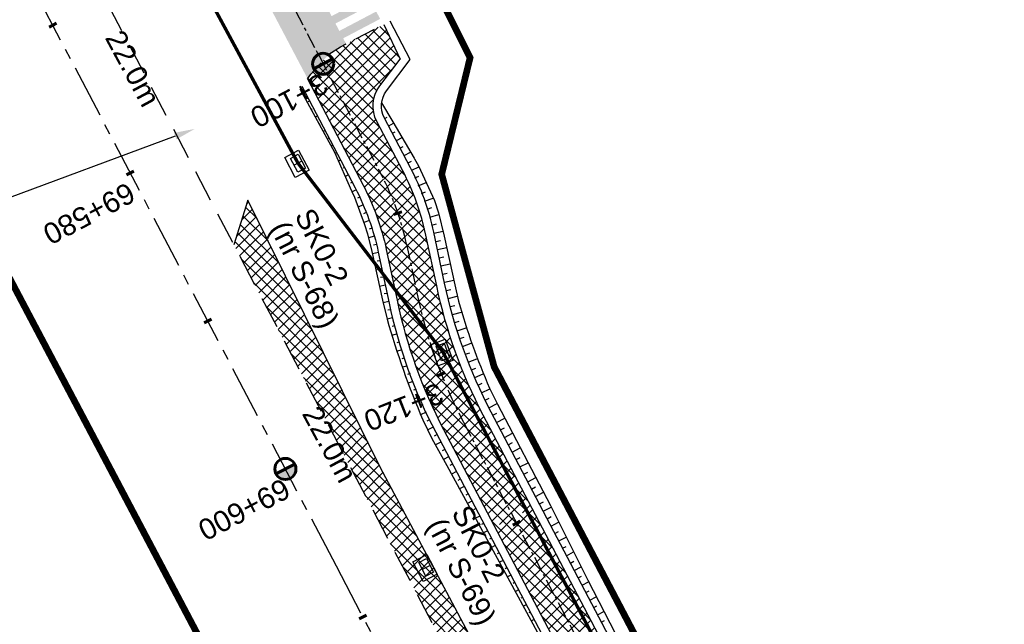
# Model space of a CAD drawing. Header units: metres. Extents: x 7529682 to 7533711, y 5721186 to 5727842.
# Tile 28 of 112: x 7531145 to 7531204, y 5725029 to 5725065. Entities that reach past the tile are written whole.
import ezdxf
from ezdxf import colors
from ezdxf.entities.mleader import LeaderData, LeaderLine
from ezdxf.math import Vec2, Vec3

# ---------------------------------------------------------------- set-up
doc = ezdxf.new("R2010")
doc.units = ezdxf.units.M
for name, pattern in [('817-dzialki-09-05-04$0$HIDDEN', [0.375, 0.25, -0.125]), ('CENTER', [50.8, 31.75, -6.35, 6.35, -6.35]), ('DASHED', [19.05, 12.7, -6.35]), ('HIDDEN', [9.525, 6.35, -3.175])]:
    doc.linetypes.add(name, pattern=pattern)
for name, color, linetype in [('C-DROGI-SYTUACJA-ETYKIETY', 7, 'Continuous'), ('D-hatch-pobocza', 131, 'Continuous'), ('D-pobocza', 7, 'Continuous'), ('D-skarpa', 7, 'Continuous'), ('D-skarpa-kreskowanie', 7, 'Continuous')]:
    doc.layers.add(name, color=color, linetype=linetype)
for name, color, linetype, lineweight, true_color in [('D-hatch-ciag-pieszo-rowerowy', 7, 'Continuous', 13, 0xff9f80), ('D-LR-etap-III', 7, '817-dzialki-09-05-04$0$HIDDEN', 50, 0xff1aff), ('D-poziome-powl-czerwona', 7, 'Continuous', 9, 0xff6161)]:
    doc.layers.add(name, color=color, linetype=linetype, lineweight=lineweight, true_color=true_color)
for name, color, linetype, lineweight in [('D-krawędzie', 7, 'Continuous', 30), ('D-krawężniki-obniżone', 7, 'DASHED', 30), ('D-obrzeża', 7, 'Continuous', 30), ('D-oś', 10, 'CENTER', 30), ('Sieci-T-kanal technologiczny', 4, 'kt kanał technologiczny', 30)]:
    doc.layers.add(name, color=color, linetype=linetype, lineweight=lineweight)
for name, color, linetype, true_color in [('D-malowanie-proj', 7, 'Continuous', 0x3333ff), ('D-opis-KT-dlugosci', 7, 'Continuous', 0xff8000), ('D-opis-KT-studnie', 7, 'Continuous', 0xff8000), ('poprzeczki', 7, 'Continuous', 0x0000c7)]:
    doc.layers.add(name, color=color, linetype=linetype, true_color=true_color)
doc.styles.add('ARIAL', font='arial.ttf', dxfattribs={"height": 1})
doc.styles.get("Standard").update_dxf_attribs({"font": 'arial.ttf'})
doc.linetypes.add('kt kanał technologiczny', pattern='A,1,-0.8,["kt",Standard,S=0.5,R=0,X=-0.7,Y=-0.15],-0.3', length=2.1)
pattern_1 = [(45, (0, 0), (-0.33675960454, 0.33675960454), []), (135, (0, 0), (-0.33675960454, -0.33675960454), [])]

# ---------------------------------------------------------------- blocks, each defined once
blk = doc.blocks.new('kilometraz')
at = {"linetype": 'ByBlock', "lineweight": -2}
blk.add_hatch(color=0, dxfattribs=at).paths.add_polyline_path([(0, -0.28125, 0.41421356), (0.28125, 0, 0.41421356), (0, 0.28125)])
at = {"color": 0, "linetype": 'ByBlock', "lineweight": -2}
blk.add_line((0, 0.28125), (0, -0.28125), dxfattribs=at)
blk.add_circle((0, 0), 0.28125, dxfattribs=at)
blk = doc.blocks.new('AeccTickLine')
at = {"color": 0, "linetype": 'ByBlock', "lineweight": -2}
blk.add_line((0, 1), (0, -1), dxfattribs=at)
blk = doc.blocks.new('SKR2')
at = {"layer": 'Sieci-T-kanal technologiczny', "color": 2, "lineweight": 25}
for points in [[(0.028, -0.188), (0.958, -1.153), (0.282, -1.805), (-0.648, -0.84)], [(-0.038, -0.537), (0.607, -1.206), (0.233, -1.567), (-0.412, -0.898)]]:
    blk.add_lwpolyline(points, close=True, dxfattribs=at)
blk.add_lwpolyline([(-0.09, -1.232), (0.285, -0.872)], dxfattribs=at)

msp = doc.modelspace()

# ---------------------------------------------------------------- hatches: boundary and pattern name
at = {"layer": 'D-hatch-ciag-pieszo-rowerowy'}
h = msp.add_hatch(dxfattribs=at)
h.set_pattern_fill('ANSI37', color=256, scale=0.15, style=0)
h.set_pattern_definition(pattern_1)
edge = h.paths.add_edge_path()
edge.add_line((7531167.638, 5725049.371), (7531170.1, 5725049.813))
edge.add_line((7531170.1, 5725049.813), (7531169.644, 5725051.962))
edge.add_arc((7531154.971, 5725048.849), 15, 11.97746, 27.66883)
edge.add_line((7531168.256, 5725055.815), (7531166.709, 5725058.764))
edge.add_arc((7531168.481, 5725059.693), 2, 142.77088, 207.66883, ccw=False)
edge.add_line((7531166.888, 5725060.903), (7531168.105, 5725062.505))
edge.add_line((7531168.105, 5725062.505), (7531167.125, 5725064.58))
edge.add_line((7531167.125, 5725064.58), (7531164.97, 5725063.47))
edge.add_line((7531164.97, 5725063.47), (7531164.528, 5725063.232))
edge.add_line((7531164.528, 5725063.232), (7531163.838, 5725062.792))
edge.add_line((7531163.838, 5725062.792), (7531163.171, 5725062.061))
edge.add_line((7531163.171, 5725062.061), (7531162.752, 5725061.591))
edge.add_line((7531162.752, 5725061.591), (7531162.547, 5725061.318))
edge.add_line((7531162.547, 5725061.318), (7531165.882, 5725054.959))
edge.add_arc((7531152.597, 5725047.993), 15, 11.97746, 27.66883, ccw=False)
edge.add_line((7531167.27, 5725051.106), (7531167.638, 5725049.371))
h = msp.add_hatch(dxfattribs=at)
h.set_pattern_fill('ANSI37', color=256, scale=0.15, style=0)
h.set_pattern_definition(pattern_1)
h.paths.add_polyline_path([(7531169.1, 5725048.503), (7531168.869, 5725049.592), (7531167.638, 5725049.371), (7531167.915, 5725048.068, 0.068789), (7531170.704, 5725040.34), (7531173.776, 5725034.493), (7531174.89, 5725035.064), (7531171.89, 5725040.776, -0.068783)])
h.paths.add_polyline_path([(7531170.289, 5725048.924), (7531170.1, 5725049.813), (7531168.869, 5725049.592), (7531169.1, 5725048.503, 0.068783), (7531171.89, 5725040.776), (7531174.89, 5725035.064), (7531176.002, 5725035.633), (7531173.078, 5725041.197, -0.068789)])
h = msp.add_hatch(dxfattribs=at)
h.set_pattern_fill('ANSI37', color=256, scale=0.15, style=0)
h.set_pattern_definition([(45, (0.88535, 0.46493), (-0.33675960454, 0.33675960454), []), (135, (0.88535, 0.46493), (-0.33675960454, -0.33675960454), [])])
h.paths.add_polyline_path([(7531176.002, 5725035.633), (7531173.776, 5725034.493), (7531202.515, 5724979.795), (7531233.696, 5724920.95), (7531258.824, 5724873.473), (7531292.225, 5724809.507), (7531303.703, 5724787.477), (7531306.47, 5724787.579), (7531294.441, 5724810.665), (7531261.037, 5724874.637), (7531235.905, 5724922.12), (7531204.726, 5724980.962)])
at = {"layer": 'D-hatch-pobocza'}
h = msp.add_hatch(dxfattribs=at)
h.set_pattern_fill('ANSI37', color=256, scale=0.15, style=0)
h.set_pattern_definition(pattern_1)
h.paths.add_polyline_path([(7531224.12, 5724929.62), (7531213.15, 5724949.98), (7531200.73, 5724973.91), (7531188.83, 5724996.41), (7531176.89, 5725019.33), (7531166.91, 5725038.07), (7531158.98, 5725054.059), (7531158.142, 5725051.386), (7531167.38, 5725033.767), (7531197.165, 5724976.988), (7531228.151, 5724918.034), (7531253.153, 5724870.491), (7531286.796, 5724806.654), (7531296.235, 5724788.675), (7531298.776, 5724787.518), (7531278.14, 5724826.49), (7531263.88, 5724853.83), (7531259.01, 5724862.85), (7531247.51, 5724884.88), (7531235.21, 5724908.21)])
at = {"layer": 'D-malowanie-proj'}
h = msp.add_hatch(color=256, dxfattribs=at)
h.paths.add_polyline_path([(7531165.972, 5725066.677), (7531165.739, 5725067.12), (7531163.084, 5725065.722), (7531163.317, 5725065.28)])
h.paths.add_polyline_path([(7531166.437, 5725065.792), (7531166.204, 5725066.235), (7531163.55, 5725064.837), (7531163.782, 5725064.395)])
h.paths.add_polyline_path([(7531166.903, 5725064.907), (7531166.67, 5725065.35), (7531164.015, 5725063.952), (7531164.248, 5725063.51)])
h.paths.add_polyline_path([(7531161.547, 5725064.348), (7531161.314, 5725064.791), (7531160.872, 5725064.558), (7531161.104, 5725064.116)])
h.paths.add_polyline_path([(7531162.013, 5725063.464), (7531161.78, 5725063.906), (7531161.337, 5725063.673), (7531161.57, 5725063.231)])
h.paths.add_polyline_path([(7531162.478, 5725062.579), (7531162.245, 5725063.021), (7531161.803, 5725062.788), (7531162.036, 5725062.346)])
h.paths.add_polyline_path([(7531162.944, 5725061.694), (7531162.711, 5725062.136), (7531162.269, 5725061.903), (7531162.502, 5725061.461)])
at = {"layer": 'D-poziome-powl-czerwona'}
h = msp.add_hatch(color=256, dxfattribs=at)
h.dxf.hatch_style = 1
h.paths.add_polyline_path([(7531162.557, 5725061.331), (7531162.752, 5725061.591), (7531163.171, 5725062.061), (7531163.838, 5725062.792), (7531164.528, 5725063.232), (7531164.863, 5725063.413), (7531162.087, 5725068.725), (7531160.661, 5725068.066), (7531160.083, 5725067.813), (7531159.572, 5725067.581), (7531159.316, 5725067.483)])

# ---------------------------------------------------------------- linework, layer by layer
at = {"layer": 'D-krawędzie', "linetype": 'HIDDEN', "ltscale": 0.3, "flags": 128}
msp.add_lwpolyline([(7530572.01, 5726166.06), (7530599.74, 5726113.52), (7530641.555, 5726032.008), (7530660.961, 5725995.07), (7530689.128, 5725941.54), (7530707.336, 5725907.032), (7530725.256, 5725873.093), (7530743.97, 5725837.654), (7530770.527, 5725787.119), (7530787.864, 5725754.267), (7530809.898, 5725712.542), (7530824.739, 5725684.389), (7530840.856, 5725653.693), (7530860.675, 5725616.154), (7530865.283, 5725607.394), (7530878.05, 5725583.08), (7530918.172, 5725507.178), (7530950.163, 5725446.305), (7530993.419, 5725364.265), (7531022.766, 5725308.719), (7531053.81, 5725249.872), (7531081.166, 5725197.875), (7531103.902, 5725154.541), (7531128.123, 5725108.448), (7531149.3, 5725068.25), (7531167.38, 5725033.767), (7531197.165, 5724976.988), (7531228.151, 5724918.034), (7531253.153, 5724870.491), (7531286.796, 5724806.654), (7531306.74, 5724768.665), (7531335.094, 5724714.652), (7531357.319, 5724672.439), (7531373.645, 5724641.454), (7531392.162, 5724605.999), (7531418.48, 5724555.853), (7531439.727, 5724515.582), (7531476.36, 5724446.19), (7531491.8, 5724416.76), (7531531.9, 5724339.933), (7531557.227, 5724291.659), (7531569.852, 5724267.577), (7531591.376, 5724226.548), (7531610.004, 5724191.103), (7531616.883, 5724177.999), (7531629.985, 5724153.025), (7531641.007, 5724132.022), (7531664.906, 5724087.617), (7531677.644, 5724064.786), (7531683.112, 5724054.988), (7531686.753, 5724048.18), (7531695.448, 5724031.697), (7531703.749, 5724015.917), (7531709.214, 5724005.514), (7531719.389, 5723986.147), (7531726.295, 5723973), (7531732.741, 5723960.736), (7531735.13, 5723956.19)], dxfattribs=at)
at = {"layer": 'D-krawężniki-obniżone', "ltscale": 0.1, "flags": 128}
msp.add_lwpolyline([(7531162.547, 5725061.318), (7531162.752, 5725061.591), (7531163.171, 5725062.061), (7531163.838, 5725062.792), (7531163.838, 5725062.792), (7531163.838, 5725062.792), (7531164.528, 5725063.232), (7531164.97, 5725063.47), (7531167.125, 5725064.58)], dxfattribs=at)
at = {"layer": 'D-LR-etap-III', "ltscale": 10, "flags": 128}
msp.add_lwpolyline([(7531750.474, 5723895.103, 0.4, 0.4, 0), (7531750.505, 5723895.13, 0.4, 0.4, 0), (7531682.71, 5724022.92, 0.4, 0.4, 0), (7531619.177, 5724147.204, 0.4, 0.4, 0), (7531592.309, 5724198.489, 0.4, 0.4, 0), (7531553.264, 5724272.919, 0.4, 0.4, 0), (7531504.02, 5724366.79, 0.4, 0.4, 0), (7531482.09, 5724407.62, 0.4, 0.4, 0), (7531412.35, 5724541.183, 0.4, 0.4, 0), (7531388.464, 5724586.93, 0.4, 0.4, 0), (7531345.12, 5724669.94, 0.4, 0.4, 0), (7531127.66, 5725081.67, 0.4, 0.4, 0), (7531059.253, 5725211.041, 0.4, 0.4, 0), (7531008.007, 5725307.954, 0.4, 0.4, 0), (7530964.182, 5725390.836, 0.4, 0.4, 0), (7530914.557, 5725484.684, 0.4, 0.4, 0), (7530865.243, 5725577.494, 0.4, 0.4, 0), (7530840.085, 5725624.059, 0.4, 0.4, 0), (7530802.56, 5725694.925, 0.4, 0.4, 0), (7530755.54, 5725787.51, 0.4, 0.4, 0), (7530708.718, 5725876.303, 0.4, 0.4, 0), (7530695.12, 5725902.09, 0.4, 0.4, 0), (7530642.914, 5726001.078, 0.4, 0.4, 0), (7530634.935, 5726016.147, 0.4, 0.4, 0), (7530610.82, 5726061.93, 0.4, 0.4, 0), (7530610.82, 5726061.93, 0.4, 0.4, 0), (7530607.21, 5726063.51, 0.4, 0.4, 0), (7530597.42, 5726080.68, 0.4, 0.4, 0), (7530591.16, 5726088.44, 0.4, 0.4, 0), (7530581.28, 5726107.21, 0.4, 0.4, 0), (7530571.29, 5726130.56, 0.4, 0.4, 0), (7530549.555, 5726171.527, 0.4, 0.4, 0), (7530531.014, 5726206.474, 0.4, 0.4, 0), (7530516.461, 5726236.017, 0.4, 0.4, 0), (7530500.799, 5726266.141, 0.4, 0.4, 0), (7530491.35, 5726283.94, 0.4, 0.4, 0), (7530482.4, 5726303.41, 0.4, 0.4, 0), (7530482.4, 5726303.41, 0.4, 0.4, 0), (7530450.41, 5726357.28, 0.4, 0.4, 0), (7530397.759, 5726458.5, 0.4, 0.4, 0), (7530334.708, 5726583.665, 0.4, 0.4, 0), (7530303.939, 5726645.168, 0.4, 0.4, 0), (7530300.51, 5726651.778, 0.4, 0.4, 0), (7530289.214, 5726671.967, 0.4, 0.4, 0), (7530281.54, 5726685.57, 0.4, 0.4, 0), (7530261.371, 5726724.163, 0.4, 0.4, 0), (7530254.03, 5726738.21, 0.4, 0.4, 0), (7530197.22, 5726845.06, 0.4, 0.4, 0), (7530194.71, 5726849.15, 0.4, 0.4, 0), (7530195.92, 5726850.75, 0.4, 0.4, 0), (7530170.547, 5726892.961, 0.4, 0.4, 0), (7530143.175, 5726945.066, 0.4, 0.4, 0), (7530105.06, 5727018.32, 0.4, 0.4, 0), (7530100.06, 5727027.16, 0.4, 0.4, 0), (7530062.319, 5727099.625, 0.4, 0.4, 0), (7530015.379, 5727189.42, 0.4, 0.4, 0), (7529983.208, 5727250.207, 0.4, 0.4, 0), (7529953.284, 5727306.747, 0.4, 0.4, 0), (7529900.671, 5727406.159, 0.4, 0.4, 0), (7529890.63, 5727425.131, 0.4, 0.4, 0), (7529875.155, 5727454.426, 0.4, 0.4, 0), (7529857.56, 5727487.787, 0.4, 0.4, 0), (7529835.194, 5727530.193, 0.4, 0.4, 0), (7529811.741, 5727574.662, 0.4, 0.4, 0), (7529792.102, 5727611.923, 0.4, 0.4, 0), (7529768.066, 5727657.47, 0.4, 0.4, 0), (7529755.211, 5727682.131, 0.4, 0.4, 0), (7529753.31, 5727681.13, 0.4, 0.4, 0), (7529739.21, 5727707.77, 0.4, 0.4, 0), (7529735.395, 5727711.252, 0.4, 0.4, 0), (7529725.42, 5727730.2, 0.4, 0.4, 0), (7529723.55, 5727729.88, 0.4, 0.4, 0), (7529695.567, 5727782.932, 0.4, 0.4, 0), (7529717.68, 5727794.024, 0.4, 0.4, 0), (7529736.275, 5727758.647, 0.4, 0.4, 0), (7529736.275, 5727758.647, 0.4, 0.4, 0), (7529744.511, 5727750.406, 0.4, 0.4, 0), (7529744.511, 5727750.406, 0.4, 0.4, 0), (7529750.283, 5727738.55, 0.4, 0.4, 0), (7529777.109, 5727687.569, 0.4, 0.4, 0), (7529796.515, 5727651.33, 0.4, 0.4, 0), (7529814.938, 5727616.793, 0.4, 0.4, 0), (7529839.007, 5727572.304, 0.4, 0.4, 0), (7529860.618, 5727532.509, 0.4, 0.4, 0), (7529882.349, 5727491.504, 0.4, 0.4, 0), (7529904.865, 5727449.096, 0.4, 0.4, 0), (7529920.747, 5727418.885, 0.4, 0.4, 0), (7529946.677, 5727368.547, 0.4, 0.4, 0), (7529972.025, 5727320.573, 0.4, 0.4, 0), (7529987.74, 5727290.153, 0.4, 0.4, 0), (7529996.497, 5727273.662, 0.4, 0.4, 0), (7530017.541, 5727234.203, 0.4, 0.4, 0), (7530033.054, 5727204.864, 0.4, 0.4, 0), (7530051.623, 5727170.223, 0.4, 0.4, 0), (7530069.277, 5727137.016, 0.4, 0.4, 0), (7530089.385, 5727097.534, 0.4, 0.4, 0), (7530109.713, 5727060.747, 0.4, 0.4, 0), (7530136.77, 5727011.64, 0.4, 0.4, 0), (7530162.447, 5726962.744, 0.4, 0.4, 0), (7530187.674, 5726916.992, 0.4, 0.4, 0), (7530207.821, 5726879.335, 0.4, 0.4, 0), (7530230.626, 5726834.519, 0.4, 0.4, 0), (7530262.288, 5726776.618, 0.4, 0.4, 0), (7530277.51, 5726760.213, 0.4, 0.4, 0), (7530286.037, 5726744.107, 0.4, 0.4, 0), (7530288.097, 5726735.884, 0.4, 0.4, 0), (7530290.394, 5726725.047, 0.4, 0.4, 0), (7530296.177, 5726713.583, 0.4, 0.4, 0), (7530302.726, 5726701.182, 0.4, 0.4, 0), (7530325.685, 5726657.466, 0.4, 0.4, 0), (7530343.244, 5726623.649, 0.4, 0.4, 0), (7530360.23, 5726591.747, 0.4, 0.4, 0), (7530383.209, 5726548.059, 0.4, 0.4, 0), (7530406.018, 5726503.606, 0.4, 0.4, 0), (7530427.465, 5726462.62, 0.4, 0.4, 0), (7530447.928, 5726424.388, 0.4, 0.4, 0), (7530471.127, 5726379.921, 0.4, 0.4, 0), (7530490.501, 5726343.033, 0.4, 0.4, 0), (7530509.499, 5726306.733, 0.4, 0.4, 0), (7530529.89, 5726267.244, 0.4, 0.4, 0), (7530543.852, 5726238.99, 0.4, 0.4, 0), (7530554.809, 5726218.944, 0.4, 0.4, 0), (7530559.027, 5726212.223, 0.4, 0.4, 0), (7530563.061, 5726206.41, 0.4, 0.4, 0), (7530566.934, 5726200.464, 0.4, 0.4, 0), (7530569.771, 5726194.902, 0.4, 0.4, 0), (7530571.473, 5726191.282, 0.4, 0.4, 0), (7530572.839, 5726188.025, 0.4, 0.4, 0), (7530575.295, 5726182.035, 0.4, 0.4, 0), (7530579.737, 5726173.306, 0.4, 0.4, 0), (7530583.3, 5726167.41, 0.4, 0.4, 0), (7530593.4, 5726163.33, 0.4, 0.4, 0), (7530598.618, 5726155.264, 0.4, 0.4, 0), (7530608.258, 5726140.497, 0.4, 0.4, 0), (7530603.27, 5726136.83, 0.4, 0.4, 0), (7530606.53, 5726131.84, 0.4, 0.4, 0), (7530604.239, 5726124.217, 0.4, 0.4, 0), (7530605.847, 5726121.63, 0.4, 0.4, 0), (7530608.972, 5726116.164, 0.4, 0.4, 0), (7530618.114, 5726097.791, 0.4, 0.4, 0), (7530651.213, 5726034.96, 0.4, 0.4, 0), (7530670.244, 5725998.611, 0.4, 0.4, 0), (7530698.075, 5725945.953, 0.4, 0.4, 0), (7530716.506, 5725911.305, 0.4, 0.4, 0), (7530735.223, 5725875.667, 0.4, 0.4, 0), (7530752.504, 5725842.155, 0.4, 0.4, 0), (7530778.311, 5725793.501, 0.4, 0.4, 0), (7530797.5, 5725756.382, 0.4, 0.4, 0), (7530812.519, 5725728.289, 0.4, 0.4, 0), (7530820.039, 5725713.16, 0.4, 0.4, 0), (7530822.422, 5725710.194, 0.4, 0.4, 0), (7530833.155, 5725688.801, 0.4, 0.4, 0), (7530849.629, 5725656.159, 0.4, 0.4, 0), (7530867.983, 5725621.964, 0.4, 0.4, 0), (7530872.63, 5725612.888, 0.4, 0.4, 0), (7530880.354, 5725597.595, 0.4, 0.4, 0), (7530883.839, 5725593.389, 0.4, 0.4, 0), (7530891.782, 5725587.763, 0.4, 0.4, 0), (7530895.039, 5725584.281, 0.4, 0.4, 0), (7530897.034, 5725580.941, 0.4, 0.4, 0), (7530900.952, 5725579.946, 0.4, 0.4, 0), (7530904.81, 5725571.977, 0.4, 0.4, 0), (7530903.682, 5725568.566, 0.4, 0.4, 0), (7530908.901, 5725558.845, 0.4, 0.4, 0), (7530910.252, 5725545.672, 0.4, 0.4, 0), (7530912.873, 5725538.646, 0.4, 0.4, 0), (7530945.278, 5725478.464, 0.4, 0.4, 0), (7530959.692, 5725450.246, 0.4, 0.4, 0), (7531002.827, 5725368.192, 0.4, 0.4, 0), (7531044.704, 5725290.314, 0.4, 0.4, 0), (7531064.099, 5725253.213, 0.4, 0.4, 0), (7531083.01, 5725216.678, 0.4, 0.4, 0), (7531113.013, 5725158.466, 0.4, 0.4, 0), (7531137.364, 5725113.071, 0.4, 0.4, 0), (7531150.831, 5725086.712, 0.4, 0.4, 0), (7531159.746, 5725076.641, 0.4, 0.4, 0), (7531166.31, 5725074.58, 0.4, 0.4, 0), (7531172.29, 5725062.58, 0.4, 0.4, 0), (7531170.59, 5725055.606, 0.4, 0.4, 0), (7531173.733, 5725044.081, 0.4, 0.4, 0), (7531215.342, 5724964.86, 0.4, 0.4, 0), (7531238.054, 5724921.685, 0.4, 0.4, 0), (7531262.39, 5724875.283, 0.4, 0.4, 0), (7531295.587, 5724811.266, 0.4, 0.4, 0), (7531348.488, 5724712.363, 0.4, 0.4, 0), (7531363.741, 5724682.684, 0.4, 0.4, 0), (7531366.987, 5724675.865, 0.4, 0.4, 0), (7531382.541, 5724646.111, 0.4, 0.4, 0), (7531401.299, 5724610.875, 0.4, 0.4, 0), (7531428.965, 5724558.862, 0.4, 0.4, 0), (7531449.111, 5724520.398, 0.4, 0.4, 0), (7531477.293, 5724465.831, 0.4, 0.4, 0), (7531500.996, 5724421.113, 0.4, 0.4, 0), (7531512.122, 5724400.549, 0.4, 0.4, 0), (7531513.782, 5724396.757, 0.4, 0.4, 0), (7531526.32, 5724379.39, 0.4, 0.4, 0), (7531566.784, 5724302.736, 0.4, 0.4, 0), (7531612.277, 5724225.61, 0.4, 0.4, 0), (7531620.493, 5724210.548, 0.4, 0.4, 0), (7531631.578, 5724196.258, 0.4, 0.4, 0), (7531653.484, 5724152.434, 0.4, 0.4, 0), (7531661.151, 5724128.494, 0.4, 0.4, 0), (7531673.881, 5724101.186, 0.4, 0.4, 0), (7531684.691, 5724081.184, 0.4, 0.4, 0), (7531699.212, 5724051.17, 0.4, 0.4, 0), (7531704.034, 5724040.584, 0.4, 0.4, 0), (7531704.034, 5724040.584, 0.4, 0.4, 0), (7531703.913, 5724037.17, 0.4, 0.4, 0), (7531736.42, 5723969.232, 0.4, 0.4, 0), (7531738.285, 5723967.699, 0.4, 0.4, 0), (7531742.181, 5723962.346, 0.4, 0.4, 0), (7531744.286, 5723958.616, 0.4, 0.4, 0), (7531755.393, 5723944.193, 0.4, 0.4, 0), (7531758.69, 5723936.76, 0.4, 0.4, 0), (7531780.08, 5723929.25, 0.4, 0.4, 0), (7531792.612, 5723906.338, 0.4, 0.4, 0), (7531792.612, 5723906.338, 0.4, 0.4, 0), (7531756.962, 5723883.055, 0.4, 0.4, 0), (7531750.46, 5723895.13, 0.4, 0.4, 0), (7531750.46, 5723895.13, 0, 0, 0)], format="xyseb", dxfattribs=at)
at = {"layer": 'D-obrzeża'}
msp.add_line((7531167.125, 5725064.58), (7531168.105, 5725062.505), dxfattribs=at)
for points in [[(7531306.47, 5724787.579), (7531294.441, 5724810.665), (7531261.037, 5724874.637), (7531235.905, 5724922.12), (7531204.726, 5724980.962), (7531173.078, 5725041.197, -0.068789), (7531170.289, 5725048.924), (7531169.644, 5725051.962, 0.068574), (7531168.256, 5725055.815), (7531166.709, 5725058.764, -0.29099), (7531166.888, 5725060.903), (7531168.105, 5725062.505)], [(7531162.547, 5725061.318), (7531165.882, 5725054.959, -0.068574), (7531167.27, 5725051.106), (7531167.915, 5725048.068, 0.068789), (7531170.704, 5725040.34), (7531202.515, 5724979.795), (7531233.696, 5724920.95), (7531258.824, 5724873.473), (7531292.225, 5724809.507), (7531312.052, 5724771.454), (7531340.423, 5724719.339, -0.00902), (7531345.426, 5724709.741), (7531362.629, 5724675.233), (7531378.958, 5724644.242), (7531397.477, 5724608.783), (7531423.79, 5724558.646), (7531445.036, 5724518.378), (7531473.71, 5724463.87), (7531497.095, 5724419.316), (7531505.905, 5724402.511, -0.033171), (7531508.586, 5724396.451), (7531511.248, 5724389.164)]]:
    msp.add_lwpolyline(points, format="xyb", dxfattribs=at)
at = {"layer": 'D-oś', "ltscale": 0.03}
msp.add_lwpolyline([(7531156.869, 5725074.83), (7531166.993, 5725055.55, -0.068732), (7531168.479, 5725051.432), (7531169.1, 5725048.503, 0.068783), (7531171.89, 5725040.776), (7531203.621, 5724980.378), (7531234.8, 5724921.535), (7531259.931, 5724874.055), (7531293.333, 5724810.086), (7531313.16, 5724772.033), (7531341.529, 5724719.923, -0.009023), (7531346.533, 5724710.322), (7531363.735, 5724675.815), (7531380.065, 5724644.823), (7531398.584, 5724609.363), (7531424.897, 5724559.228), (7531446.142, 5724518.961), (7531474.816, 5724464.452), (7531498.201, 5724419.897)], format="xyb", dxfattribs=at)
at = {"layer": 'D-oś', "ltscale": 0.1}
msp.add_lwpolyline([(7531488.683, 5724414.901), (7531465.302, 5724459.448), (7531436.63, 5724513.951), (7531415.383, 5724554.223), (7531389.061, 5724604.375), (7531370.545, 5724639.828), (7531354.222, 5724670.808), (7531331.996, 5724713.024), (7531303.641, 5724767.038), (7531283.699, 5724805.024), (7531250.055, 5724868.862), (7531225.053, 5724916.406), (7531194.065, 5724975.362), (7531164.28, 5725032.142), (7531146.202, 5725066.622)], dxfattribs=at)
at = {"layer": 'D-pobocza'}
for points in [[(7531168.707, 5725062.47), (7531167.499, 5725064.773)], [(7531298.776, 5724787.518), (7531278.14, 5724826.49), (7531263.88, 5724853.83), (7531259.01, 5724862.85), (7531247.51, 5724884.88), (7531235.21, 5724908.21), (7531224.12, 5724929.62), (7531213.15, 5724949.98), (7531200.73, 5724973.91), (7531188.83, 5724996.41), (7531176.89, 5725019.33), (7531166.91, 5725038.07), (7531158.98, 5725054.059), (7531158.142, 5725051.386)]]:
    msp.add_lwpolyline(points, dxfattribs=at)
for points in [[(7531307.023, 5724787.599), (7531294.884, 5724810.896), (7531261.48, 5724874.869), (7531236.347, 5724922.354), (7531205.169, 5724981.195), (7531173.553, 5725041.368, -0.068789), (7531170.764, 5725049.096), (7531170.119, 5725052.133, 0.068574), (7531168.73, 5725055.986), (7531167.152, 5725058.996, -0.29099), (7531167.286, 5725060.6), (7531168.707, 5725062.47)], [(7531162.212, 5725060.882), (7531165.407, 5725054.788, -0.068574), (7531166.795, 5725050.935), (7531167.44, 5725047.896, 0.068789), (7531170.23, 5725040.168), (7531202.073, 5724979.562), (7531233.254, 5724920.716), (7531258.382, 5724873.241), (7531291.782, 5724809.276), (7531303.156, 5724787.446)]]:
    msp.add_lwpolyline(points, format="xyb", dxfattribs=at)
at = {"layer": 'D-skarpa', "linetype": 'Continuous'}
for points in [[(7531162.09, 5725060.713), (7531164.161, 5725056.921), (7531165.197, 5725054.607), (7531165.214, 5725054.57), (7531165.359, 5725054.23), (7531165.967, 5725052.601), (7531166.138, 5725052.045), (7531166.405, 5725050.991), (7531167.047, 5725048.067), (7531167.315, 5725046.94, 0.030626), (7531169.461, 5725040.9), (7531170.004, 5725039.785), (7531170.889, 5725038.169), (7531178.072, 5725024.998), (7531180.446, 5725020.598), (7531182.775, 5725016.173), (7531187.409, 5725007.312), (7531189.712, 5725002.874), (7531192.002, 5724998.429), (7531194.338, 5724994.008)], [(7531166.993, 5725059.883), (7531167.654, 5725058.755), (7531168.935, 5725056.57), (7531168.962, 5725056.524), (7531169.198, 5725056.105), (7531170.155, 5725054.031), (7531170.393, 5725053.302), (7531170.745, 5725051.912), (7531171.368, 5725048.984), (7531171.592, 5725048.01, 0.033174), (7531173.455, 5725042.805), (7531173.931, 5725041.848), (7531177.098, 5725035.783), (7531179.339, 5725031.312), (7531181.632, 5725026.869), (7531183.914, 5725022.42), (7531186.195, 5725017.97), (7531188.532, 5725013.55), (7531190.908, 5725009.15), (7531195.689, 5725000.366, -0.001638), (7531202.64, 5724987.073)]]:
    msp.add_lwpolyline(points, format="xyb", dxfattribs=at)
at = {"layer": 'D-skarpa-kreskowanie', "linetype": 'Continuous'}
for p, q in [((7531162.285, 5725060.355, 108.12), (7531162.367, 5725060.397, 108.076)), ((7531162.525, 5725059.916, 108.102), (7531162.681, 5725059.998, 108.035)), ((7531162.765, 5725059.477, 108.084), (7531162.839, 5725059.516, 108.061)), ((7531163.005, 5725059.038, 108.066), (7531163.146, 5725059.112, 108.042)), ((7531167.183, 5725058.952, 108.186), (7531167.319, 5725059.023, 108.084)), ((7531163.244, 5725058.599, 108.048), (7531163.311, 5725058.634, 108.047)), ((7531167.416, 5725058.509, 108.19), (7531167.708, 5725058.663, 107.97)), ((7531163.611, 5725058.227, 108.049), (7531163.484, 5725058.16, 108.03)), ((7531163.843, 5725057.784, 108.053), (7531163.784, 5725057.753, 108.032)), ((7531167.648, 5725058.067, 108.193), (7531167.805, 5725058.149, 108.075)), ((7531167.881, 5725057.624, 108.197), (7531168.214, 5725057.799, 107.946)), ((7531164.076, 5725057.341, 108.056), (7531163.964, 5725057.283, 107.994)), ((7531168.113, 5725057.181, 108.2), (7531168.29, 5725057.274, 108.067)), ((7531164.308, 5725056.899, 108.06), (7531164.253, 5725056.87, 108.018)), ((7531168.346, 5725056.738, 108.204), (7531168.721, 5725056.935, 107.921)), ((7531164.541, 5725056.456, 108.063), (7531164.402, 5725056.383, 107.959)), ((7531164.773, 5725056.013, 108.067), (7531164.69, 5725055.97, 108.004)), ((7531168.578, 5725056.296, 108.207), (7531168.776, 5725056.399, 108.058)), ((7531168.799, 5725055.847, 108.21), (7531169.222, 5725056.052, 107.897)), ((7531165.006, 5725055.571, 108.07), (7531164.811, 5725055.469, 107.924)), ((7531168.99, 5725055.385, 108.214), (7531169.213, 5725055.486, 108.05)), ((7531165.238, 5725055.128, 108.074), (7531165.127, 5725055.07, 107.99)), ((7531169.181, 5725054.923, 108.217), (7531169.652, 5725055.12, 107.875)), ((7531165.47, 5725054.685, 108.077), (7531165.22, 5725054.555, 107.889)), ((7531165.686, 5725054.234, 108.081), (7531165.546, 5725054.168, 107.978)), ((7531169.372, 5725054.461, 108.22), (7531169.62, 5725054.556, 108.042)), ((7531165.877, 5725053.772, 108.085), (7531165.578, 5725053.643, 107.868)), ((7531169.563, 5725053.999, 108.223), (7531170.085, 5725054.183, 107.854)), ((7531166.068, 5725053.31, 108.089), (7531165.908, 5725053.248, 107.975)), ((7531169.727, 5725053.527, 108.226), (7531169.995, 5725053.613, 108.039)), ((7531169.873, 5725053.049, 108.229), (7531170.417, 5725053.207, 107.852)), ((7531166.259, 5725052.848, 108.093), (7531165.919, 5725052.729, 107.853)), ((7531169.996, 5725052.564, 108.23), (7531170.27, 5725052.635, 108.041)), ((7531166.558, 5725051.895, 108.099), (7531166.201, 5725051.797, 107.852)), ((7531166.421, 5725052.376, 108.097), (7531166.246, 5725052.321, 107.974)), ((7531170.119, 5725052.08, 108.231), (7531170.671, 5725052.206, 107.853)), ((7531166.681, 5725051.41, 108.1), (7531166.5, 5725051.367, 107.977)), ((7531170.234, 5725051.593, 108.232), (7531170.511, 5725051.652, 108.043)), ((7531166.798, 5725050.924, 108.102), (7531166.436, 5725050.848, 107.855)), ((7531170.338, 5725051.104, 108.233), (7531170.892, 5725051.222, 107.855)), ((7531166.902, 5725050.435, 108.102), (7531166.723, 5725050.397, 107.98)), ((7531170.441, 5725050.615, 108.234), (7531170.719, 5725050.674, 108.044)), ((7531170.545, 5725050.126, 108.234), (7531171.1, 5725050.244, 107.856)), ((7531167.005, 5725049.946, 108.103), (7531166.651, 5725049.871, 107.862)), ((7531170.649, 5725049.637, 108.235), (7531170.927, 5725049.696, 108.046)), ((7531167.213, 5725048.968, 108.105), (7531166.865, 5725048.894, 107.869)), ((7531167.109, 5725049.457, 108.104), (7531166.934, 5725049.42, 107.985)), ((7531170.753, 5725049.148, 108.236), (7531171.308, 5725049.266, 107.858)), ((7531167.317, 5725048.479, 108.106), (7531167.145, 5725048.442, 107.989)), ((7531170.86, 5725048.659, 108.237), (7531171.137, 5725048.72, 108.048)), ((7531167.423, 5725047.99, 108.107), (7531167.083, 5725047.916, 107.875)), ((7531170.973, 5725048.172, 108.238), (7531171.525, 5725048.304, 107.86)), ((7531171.095, 5725047.688, 108.239), (7531171.369, 5725047.758, 108.05)), ((7531167.536, 5725047.503, 108.108), (7531167.368, 5725047.464, 107.993)), ((7531171.232, 5725047.207, 108.24), (7531171.778, 5725047.358, 107.863)), ((7531167.649, 5725047.016, 108.109), (7531167.317, 5725046.933, 107.881)), ((7531171.37, 5725046.726, 108.241), (7531171.641, 5725046.806, 108.053)), ((7531167.923, 5725046.054, 108.111), (7531167.596, 5725045.962, 107.884)), ((7531167.786, 5725046.535, 108.11), (7531167.621, 5725046.491, 107.996)), ((7531171.507, 5725046.245, 108.242), (7531172.046, 5725046.415, 107.865)), ((7531168.061, 5725045.574, 108.112), (7531167.899, 5725045.525, 107.998)), ((7531171.664, 5725045.771, 108.243), (7531171.932, 5725045.86, 108.055)), ((7531171.833, 5725045.3, 108.244), (7531172.364, 5725045.489, 107.868)), ((7531168.198, 5725045.093, 108.112), (7531167.876, 5725044.99, 107.887)), ((7531172.003, 5725044.83, 108.245), (7531172.266, 5725044.929, 108.058)), ((7531168.361, 5725044.62, 108.113), (7531168.2, 5725044.566, 108)), ((7531172.172, 5725044.359, 108.246), (7531172.695, 5725044.566, 107.871)), ((7531168.53, 5725044.15, 108.114), (7531168.208, 5725044.036, 107.886)), ((7531168.699, 5725043.679, 108.115), (7531168.538, 5725043.619, 108.001)), ((7531172.367, 5725043.899, 108.247), (7531172.626, 5725044.007, 108.06)), ((7531172.567, 5725043.441, 108.248), (7531173.081, 5725043.665, 107.875)), ((7531168.868, 5725043.209, 108.116), (7531168.546, 5725043.083, 107.886)), ((7531172.768, 5725042.983, 108.249), (7531173.022, 5725043.099, 108.063)), ((7531169.054, 5725042.745, 108.117), (7531168.893, 5725042.679, 108.001)), ((7531172.97, 5725042.526, 108.25), (7531173.473, 5725042.767, 107.878)), ((7531169.254, 5725042.287, 108.118), (7531168.93, 5725042.148, 107.882)), ((7531173.194, 5725042.079, 108.251), (7531173.443, 5725042.204, 108.065)), ((7531173.418, 5725041.632, 108.252), (7531173.911, 5725041.89, 107.881)), ((7531169.455, 5725041.829, 108.119), (7531169.291, 5725041.756, 107.999)), ((7531169.655, 5725041.37, 108.12), (7531169.326, 5725041.218, 107.878)), ((7531173.649, 5725041.189, 108.253), (7531173.895, 5725041.318, 108.068)), ((7531169.862, 5725040.916, 108.12), (7531169.697, 5725040.836, 107.998)), ((7531173.882, 5725040.746, 108.254), (7531174.372, 5725041.004, 107.885)), ((7531170.086, 5725040.469, 108.121), (7531169.753, 5725040.301, 107.873)), ((7531174.114, 5725040.303, 108.255), (7531174.359, 5725040.432, 108.071)), ((7531174.347, 5725039.861, 108.256), (7531174.835, 5725040.117, 107.888)), ((7531170.31, 5725040.022, 108.122), (7531170.143, 5725039.934, 107.996)), ((7531170.542, 5725039.578, 108.123), (7531170.212, 5725039.405, 107.875)), ((7531174.58, 5725039.418, 108.257), (7531174.823, 5725039.546, 108.074)), ((7531170.774, 5725039.136, 108.124), (7531170.613, 5725039.051, 108.003)), ((7531174.812, 5725038.975, 108.258), (7531175.298, 5725039.231, 107.892)), ((7531171.007, 5725038.693, 108.125), (7531170.693, 5725038.528, 107.889)), ((7531175.045, 5725038.533, 108.259), (7531175.287, 5725038.66, 108.076)), ((7531175.277, 5725038.09, 108.26), (7531175.761, 5725038.344, 107.896)), ((7531171.239, 5725038.251, 108.126), (7531171.086, 5725038.17, 108.011)), ((7531171.472, 5725037.808, 108.127), (7531171.172, 5725037.65, 107.901)), ((7531175.51, 5725037.648, 108.261), (7531175.751, 5725037.774, 108.079)), ((7531171.704, 5725037.365, 108.128), (7531171.558, 5725037.288, 108.018)), ((7531175.742, 5725037.205, 108.262), (7531176.224, 5725037.458, 107.899)), ((7531171.937, 5725036.923, 108.129), (7531171.651, 5725036.772, 107.914)), ((7531175.975, 5725036.762, 108.263), (7531176.215, 5725036.889, 108.082)), ((7531176.207, 5725036.32, 108.264), (7531176.687, 5725036.572, 107.903)), ((7531172.17, 5725036.48, 108.13), (7531172.03, 5725036.407, 108.025)), ((7531172.402, 5725036.037, 108.131), (7531172.13, 5725035.894, 107.926)), ((7531176.44, 5725035.877, 108.265), (7531176.679, 5725036.003, 108.084)), ((7531172.635, 5725035.595, 108.132), (7531172.502, 5725035.525, 108.032)), ((7531176.673, 5725035.434, 108.265), (7531177.148, 5725035.684, 107.907)), ((7531172.867, 5725035.152, 108.133), (7531172.609, 5725035.016, 107.938)), ((7531176.905, 5725034.992, 108.266), (7531177.139, 5725035.114, 108.091)), ((7531177.138, 5725034.549, 108.267), (7531177.596, 5725034.79, 107.922)), ((7531173.1, 5725034.709, 108.134), (7531172.974, 5725034.643, 108.039)), ((7531173.332, 5725034.267, 108.134), (7531173.088, 5725034.138, 107.95)), ((7531177.37, 5725034.107, 108.268), (7531177.595, 5725034.225, 108.099)), ((7531173.565, 5725033.824, 108.135), (7531173.446, 5725033.762, 108.046)), ((7531177.603, 5725033.664, 108.269), (7531178.044, 5725033.896, 107.937)), ((7531173.797, 5725033.382, 108.136), (7531173.566, 5725033.26, 107.962)), ((7531177.835, 5725033.221, 108.27), (7531178.052, 5725033.335, 108.107)), ((7531178.068, 5725032.779, 108.271), (7531178.492, 5725033.002, 107.951)), ((7531174.03, 5725032.939, 108.137), (7531173.918, 5725032.88, 108.053)), ((7531174.262, 5725032.496, 108.138), (7531174.045, 5725032.382, 107.975)), ((7531178.3, 5725032.336, 108.272), (7531178.508, 5725032.445, 108.115)), ((7531174.495, 5725032.054, 108.139), (7531174.39, 5725031.998, 108.06)), ((7531178.533, 5725031.893, 108.273), (7531178.94, 5725032.107, 107.966)), ((7531174.728, 5725031.611, 108.14), (7531174.524, 5725031.504, 107.987)), ((7531178.765, 5725031.451, 108.274), (7531178.965, 5725031.556, 108.124)), ((7531174.96, 5725031.168, 108.141), (7531174.862, 5725031.117, 108.067)), ((7531175.193, 5725030.726, 108.142), (7531175.003, 5725030.626, 107.999)), ((7531178.998, 5725031.008, 108.275), (7531179.39, 5725031.214, 107.98)), ((7531179.231, 5725030.566, 108.276), (7531179.425, 5725030.668, 108.13)), ((7531175.425, 5725030.283, 108.143), (7531175.334, 5725030.235, 108.074)), ((7531179.463, 5725030.123, 108.277), (7531179.848, 5725030.325, 107.987)), ((7531175.658, 5725029.841, 108.144), (7531175.482, 5725029.748, 108.011)), ((7531179.696, 5725029.68, 108.278), (7531179.887, 5725029.781, 108.134)), ((7531175.89, 5725029.398, 108.145), (7531175.806, 5725029.353, 108.081)), ((7531176.123, 5725028.955, 108.146), (7531175.96, 5725028.87, 108.023)), ((7531179.928, 5725029.238, 108.279), (7531180.307, 5725029.436, 107.994)), ((7531180.161, 5725028.795, 108.28), (7531180.348, 5725028.894, 108.138))]:
    msp.add_line(p, q, dxfattribs=at)
at = {"layer": 'Sieci-T-kanal technologiczny', "ltscale": 2}
msp.add_lwpolyline([(7531507.909, 5724400.095, 0.2, 0.2, 0), (7531476.407, 5724460.03, 0.2, 0.2, 0), (7531448.693, 5724512.739, 0.2, 0.2, 0), (7531422.29, 5724562.858, 0.2, 0.2, 0), (7531394.285, 5724616.225, 0.2, 0.2, 0), (7531366.655, 5724668.957, 0.2, 0.2, 0), (7531339.191, 5724720.787, 0.2, 0.2, 0), (7531311.251, 5724772.42, 0.2, 0.2, 0), (7531283.887, 5724824.624, 0.2, 0.2, 0), (7531267.5, 5724856.017, 0.2, 0.2, 0), (7531265.336, 5724865.562, 0.2, 0.2, 0), (7531222.472, 5724946.956, 0.2, 0.2, 0), (7531170.663, 5725044.965, 0.2, 0.2, 0), (7531161.986, 5725056.268, 0.2, 0.2, 0), (7531152.634, 5725073.583, 0.2, 0.2, 0)], format="xyseb", dxfattribs=at)

# ---------------------------------------------------------------- block references
at = {"layer": 'C-DROGI-SYTUACJA-ETYKIETY', "color": 7, "linetype": 'Continuous', "lineweight": 60, "xscale": 0.25, "yscale": 0.25, "zscale": 0.25}
for p, rotation in [((7531147.295, 5725064.537), 297.6688308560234), ((7531151.938, 5725055.68), 297.6688308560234), ((7531156.582, 5725046.824), 297.6688308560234), ((7531165.87, 5725029.111), 297.6801283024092)]:
    msp.add_blockref('AeccTickLine', p, dxfattribs=dict(at, rotation=rotation))
at = {"layer": 'C-DROGI-SYTUACJA-ETYKIETY', "color": 10, "linetype": 'Continuous', "lineweight": 60, "xscale": 2.249999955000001, "yscale": 2.249999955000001, "zscale": 2.249999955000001, "rotation": 297.6688308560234}
msp.add_blockref('kilometraz', (7531161.226, 5725037.968), dxfattribs=at)
at = {"layer": 'poprzeczki', "color": 10, "linetype": 'Continuous', "lineweight": 60, "xscale": 2.249999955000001, "yscale": 2.249999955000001, "zscale": 2.249999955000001, "rotation": 297.7048390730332}
msp.add_blockref('kilometraz', (7531163.492, 5725062.217), dxfattribs=at)
at = {"layer": 'poprzeczki', "color": 7, "linetype": 'Continuous', "lineweight": 60, "xscale": 0.25, "yscale": 0.25, "zscale": 0.25}
for p, rotation in [((7531167.968, 5725053.284), 288.8632929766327), ((7531170.571, 5725043.643), 291.6855928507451), ((7531175.072, 5725034.719), 297.7164706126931)]:
    msp.add_blockref('AeccTickLine', p, dxfattribs=dict(at, rotation=rotation))
at = {"layer": 'Sieci-T-kanal technologiczny'}
for p, rotation in [((7531161.785, 5725055.231), 163.7281158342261), ((7531170.328, 5725043.963), 156.2201697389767), ((7531169.459, 5725031.039), 163.7281158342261)]:
    msp.add_blockref('SKR2', p, dxfattribs=dict(at, rotation=rotation))

# ---------------------------------------------------------------- texts
at = {"layer": 'C-DROGI-SYTUACJA-ETYKIETY', "color": 7}
for s, rotation, p in [('3+100', 207.70484, (7531163.334, 5725061.711)), ('69+580', 207.66883, (7531151.781, 5725055.174)), ('3+120', 201.68559, (7531170.361, 5725043.156)), ('69+600', 207.66883, (7531161.068, 5725037.461))]:
    msp.add_text(s, height=1.25, rotation=rotation, dxfattribs=at).set_placement(p)
at = {"layer": 'D-opis-KT-dlugosci', "style": 'ARIAL'}
for p in [(7531150.394, 5725063.783), (7531162.191, 5725041.287)]:
    msp.add_text('22.0m', height=1.25, rotation=298.33464, dxfattribs=at).set_placement(p)
at = {"layer": 'D-opis-KT-studnie', "char_height": 1.25, "attachment_point": 1, "rotation": 297, "line_spacing_factor": 0.8, "style": 'ARIAL'}
for s, insert in [('SK0-2\\P(nr S-68)', (7531162.868, 5725053.713, 10.12)), ('SK0-2\\P(nr S-69)', (7531172.265, 5725035.937, 10.12))]:
    msp.add_mtext_dynamic_manual_height_columns(s, width=11.25549, gutter_width=6, heights=[0], dxfattribs=dict(at, insert=insert))

# ---------------------------------------------------------------- leaders
at = {"layer": 'D-opis-KT-studnie'}
ml = msp.add_multileader_mtext('Standard', dxfattribs=at)
ml.set_content('{\\W0.9;Kanał technologiczny\\Ptypu KTp1 - proj. przewiert \\Ppod drogą}', color=256, style='ARIAL')
ml.set_leader_properties()
ml.build(insert=Vec2(0, 0))
ml.multileader.update_dxf_attribs({"text_left_attachment_type": 6, "text_right_attachment_type": 6, "dogleg_length": 0.36, "arrow_head_size": 1.25})
ctx = ml.context
ctx.base_point, ctx.char_height, ctx.arrow_head_size, ctx.landing_gap_size, ctx.plane_origin, ctx.plane_x_axis, ctx.plane_y_axis = Vec3(7531126.115, 5725073.182), 1.5, 1.25, 1, Vec3(7531116.754, 5725086.947), Vec3(0.456872, -0.889533), Vec3(0.889533, 0.456872)
ctx.left_attachment, ctx.right_attachment = 6, 6
notes = []
notes.append((ctx, [(1, (1, 1, 0), (7531137.275, 5725051.452), (-0.456872, 0.889533), 0.36, [(0, [(7531155.801, 5725058.324)], 0, [])])]))
ctx.mtext.insert, ctx.mtext.text_direction, ctx.mtext.rotation, ctx.mtext.flow_direction = Vec3(7531128.298, 5725073.179), Vec3(0.456872, -0.889533), 5.186864, 5
for ctx, leaders in notes:
    for number, flags, end, landing, length, lines in leaders:
        leader = LeaderData()
        leader.index, (leader.has_last_leader_line, leader.has_dogleg_vector, leader.attachment_direction) = number, flags
        leader.last_leader_point, leader.dogleg_vector, leader.dogleg_length = Vec3(end), Vec3(landing), length
        for number, points, colour, breaks in lines:
            line = LeaderLine()
            line.index, line.vertices, line.color, line.breaks = number, Vec3.list(points), colors.encode_raw_color(colour), breaks
            leader.lines.append(line)
        ctx.leaders.append(leader)

doc.saveas('drawing.dxf')
